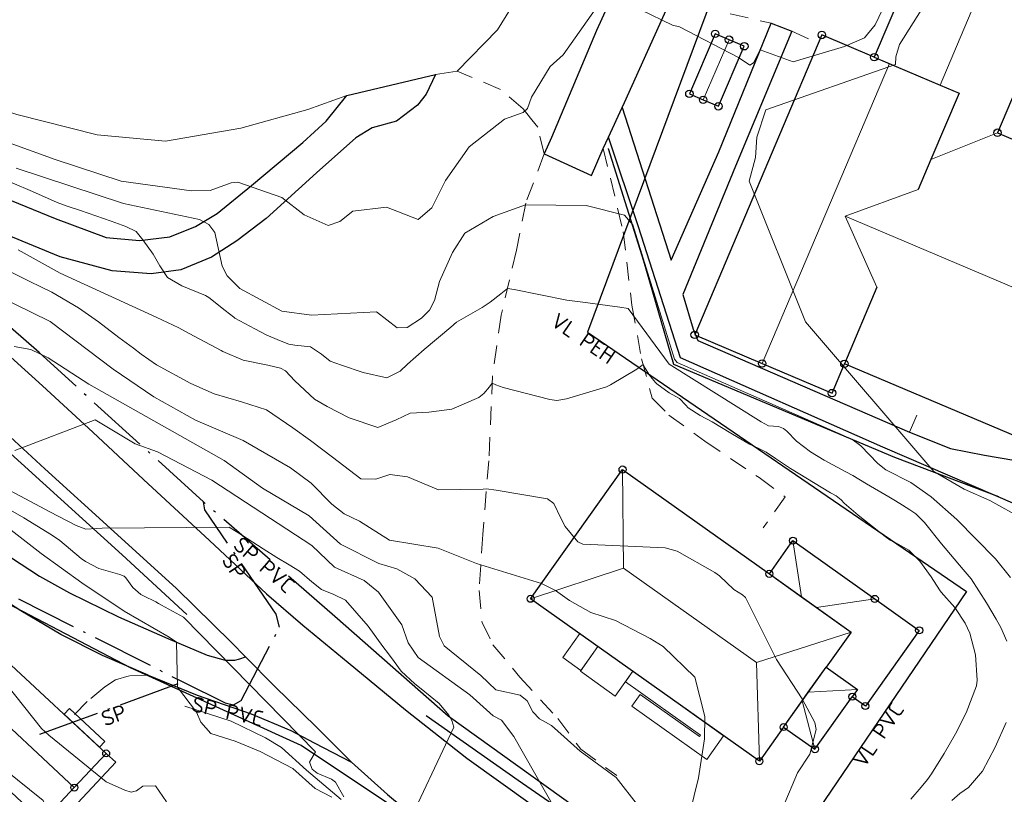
# Model space of a CAD drawing. Header units: metres. Extents: x 0 to 385757, y 0 to 6885278.
# Tile 91 of 108: x 309015 to 309095, y 6884233 to 6884296. Entities that reach past the tile are written whole.
import ezdxf

# ---------------------------------------------------------------- set-up
doc = ezdxf.new("R2010")
doc.units = ezdxf.units.M
doc.linetypes.add('Spillvann', pattern=[7, 5, -0.9, 0.2, -0.9])
doc.linetypes.add('STVEGKANT', pattern=[2.5, 1.5, -1])
for name, color, linetype in [('K--DI---', 7, 'Continuous'), ('K--DI---05009--TaksprangBunn', 9, 'Continuous'), ('K--DI---05014--Takkant-HUS_PRIKK', 8, 'Continuous'), ('K--DI---09111--KantUtsnitt', 9, 'Continuous'), ('K--DI---Gjerde', 9, 'Continuous'), ('K--DI---LednTraseseksjon-SP-Sosiinfo', 9, 'Continuous'), ('K--DI---LednTraseseksjon-VL-Sosiinfo', 9, 'Continuous'), ('K--DI---VegAnnenAvgrensning', 9, 'Continuous'), ('K--DI---VegFiktivGrense', 9, 'Continuous'), ('K--DI---VeggrøftÅpen', 153, 'Continuous')]:
    doc.layers.add(name, color=color, linetype=linetype)
for name, color, linetype, lineweight in [('K--DI---05051--TrappBygg-HUSDIV', 8, 'Continuous', 9), ('K--DI---05061--Veranda-HUSDIV', 8, 'Continuous', 9), ('K--DI---05080--Bygningslinje-HUSDIV', 8, 'Continuous', 9), ('K--DI---05081--Taksprang-HUSDIV', 8, 'Continuous', 9), ('K--DI---06002--MurLoddrett-STMUR', 8, 'STREK MED BDS208', 9), ('K--DI---06320--Idrettsanlegg-IDRETT', 8, 'Continuous', 9), ('K--DI---07007--AnnetVegarealAvgrensning-STVEGKANT', 252, 'STVEGKANT', 20), ('K--DI---07018--Vegdekkekant-VKANT', 250, 'Continuous', 25), ('K--DI---07521--Vegrekkverk-FENDERVERK', 8, 'Continuous', 30), ('K--DI---08000--LednTraseseksjon-Spillvann', 3, 'Spillvann', 25), ('K--DI---08000--LednTraseseksjon-SPP', 3, 'Spillvann-Pump', 25), ('K--DI---08000--LednTraseseksjon-Vann', 5, 'Continuous', 25), ('K--DI---Høydekurve-KURVE', 8, 'Continuous', 9), ('K--DI---Høydekurve-TKURVE', 7, 'Continuous', 20), ('K--DI---Mønelinje-HUSDIV', 8, 'Continuous', 9)]:
    doc.layers.add(name, color=color, linetype=linetype, lineweight=lineweight)
doc.layers.add('K--DI---HUS_PRIKK', color=7, linetype='Continuous', true_color=0x000000)
doc.styles.add('Focus CAT', font='isocpeur.ttf')
doc.linetypes.add('Spillvann-Pump', pattern='A,5,-1,[8,bds.shx,S=100,R=-90,X=-3.5,Y=0],0,-1', length=7)
doc.linetypes.add('STREK MED BDS208', pattern='A,3.5,[208,BDS.shx,S=128,R=0,X=0,Y=0]', length=3.5)

# ---------------------------------------------------------------- blocks, each defined once
blk = doc.blocks.new('BDS199')
at = {"layer": 'K--DI---'}
blk.add_circle((0, 0), 5, dxfattribs=at)

msp = doc.modelspace()

# ---------------------------------------------------------------- linework, layer by layer
at = {"layer": 'K--DI---05009--TaksprangBunn', "linetype": 'Continuous'}
for points in [[(309084.47, 6884293.41, 17.95), (309089.82, 6884291.14, 20.29), (309091.37, 6884290.49, 19.61), (309089.08, 6884285.07, 19.64), (309088.05, 6884282.64, 20.71)], [(309084.68, 6884274.69, 20.71), (309082.04, 6884268.45, 17.95)], [(309075.93, 6884251.36, 23.85), (309078.55, 6884249.49, 25.49), (309079.77, 6884248.63, 25.48), (309082.59, 6884246.62, 23.85), (309080.54, 6884243.75, 23.85), (309083.09, 6884241.94, 22.37), (309082.68, 6884241.36, 22.37)], [(309077.09, 6884238.89, 24.26), (309078.6, 6884241.01, 25.84), (309079.1, 6884241.72, 25.84), (309080.54, 6884243.75, 24.26)]]:
    msp.add_polyline3d(points, dxfattribs=at)
at = {"layer": 'K--DI---05014--Takkant-HUS_PRIKK', "flags": 128}
for points, elevation in [([(309088.12, 6884302.01), (309084.47, 6884293.41)], 17.95), ([(309098.82, 6884297.48), (309094.49, 6884287.26), (309102.26, 6884283.97)], 17.95), ([(309077.09, 6884238.89), (309075.12, 6884236.11), (309056.51, 6884249.33), (309063.99, 6884259.85), (309075.93, 6884251.36)], 26.23), ([(309077.09, 6884238.89), (309079.64, 6884237.08), (309082.68, 6884241.36)], 24.26)]:
    msp.add_lwpolyline(points, dxfattribs=dict(at, elevation=elevation))
at = {"layer": 'K--DI---05014--Takkant-HUS_PRIKK'}
for points in [[(309071.52, 6884295.31, 16.35), (309069.43, 6884290.43, 16.35), (309070.55, 6884289.94, 16.79), (309071.79, 6884289.41, 16.35), (309073.89, 6884294.3, 16.35), (309072.65, 6884294.83, 16.79), (309071.52, 6884295.31, 16.35)], [(309084.47, 6884293.41, 22.54), (309080.2, 6884295.22, 20.71), (309069.86, 6884270.81, 20.71), (309075.35, 6884268.48, 23.06), (309081.03, 6884266.07, 20.71), (309082.04, 6884268.45, 20.71)], [(309105.73, 6884282.5, 17.95), (309106.2, 6884282.3, 17.95), (309101.87, 6884272.09, 22.48), (309097.55, 6884261.88, 17.95), (309082.04, 6884268.45, 17.95)], [(309075.93, 6884251.36, 23.85), (309077.85, 6884254.06, 23.85), (309084.51, 6884249.32, 23.85), (309088.12, 6884246.76, 21.75), (309083.74, 6884240.6, 21.75), (309082.68, 6884241.36, 22.37)], [(309008.86, 6884238.89, 29.77), (309008.72, 6884238.74, 29.71), (309016.81, 6884231.2, 29.71), (309019.39, 6884233.96, 30.9), (309021.98, 6884236.74, 29.71), (309013.88, 6884244.28, 29.71), (309013.31, 6884243.66, 29.97)]]:
    msp.add_polyline3d(points, dxfattribs=at)
at = {"layer": 'K--DI---05051--TrappBygg-HUSDIV'}
for points in [[(309061.99, 6884245.44, 20.83), (309060.6, 6884243.49, 20.85), (309059.12, 6884244.54, 19.73), (309060.51, 6884246.49, 19.55), (309061.99, 6884245.44, 20.83)], [(309064.22, 6884242.58, 20.85), (309064.82, 6884243.43, 20.84), (309072.21, 6884238.18, 20.28), (309070.85, 6884236.26, 20.19), (309064.75, 6884240.59, 20.02), (309065.43, 6884241.54, 20.05), (309070.26, 6884238.11, 20.47), (309070.34, 6884238.23, 20.47), (309064.22, 6884242.58, 20.85)]]:
    msp.add_polyline3d(points, dxfattribs=at)
at = {"layer": 'K--DI---05061--Veranda-HUSDIV', "elevation": 27.92, "flags": 128}
for points in [[(309016.59, 6884229.4), (309022.76, 6884236.02), (309021.98, 6884236.74), (309019.39, 6884233.96), (309016.81, 6884231.2), (309008.72, 6884238.74), (309008.86, 6884238.89), (309007.21, 6884240.42), (309005.98, 6884239.09), (309011.73, 6884233.74), (309009.92, 6884231.8), (309010.9, 6884228.1), (309012.7, 6884226.43), (309015.99, 6884229.96), (309016.59, 6884229.4)], [(309018.55, 6884239.93), (309021.43, 6884237.26), (309021.87, 6884237.72), (309018.99, 6884240.4), (309018.55, 6884239.93)]]:
    msp.add_lwpolyline(points, dxfattribs=at)
at = {"layer": 'K--DI---05061--Veranda-HUSDIV'}
msp.add_polyline3d([(309061.99, 6884245.44, 20.83), (309064.82, 6884243.43, 20.84), (309063.39, 6884241.41, 20.86), (309060.56, 6884243.43, 20.86), (309061.99, 6884245.44, 20.83)], dxfattribs=at)
at = {"layer": 'K--DI---05080--Bygningslinje-HUSDIV'}
for points in [[(309094.49, 6884287.26, 17.95), (309089.08, 6884285.07, 19.64)], [(309088.05, 6884282.64, 20.71), (309082.1, 6884280.47, 22.48), (309084.68, 6884274.69, 20.71)], [(309056.51, 6884249.33, 26.23), (309064.07, 6884251.82, 29.1), (309063.99, 6884259.85, 26.23)], [(309078.55, 6884249.49, 25.49), (309077.85, 6884254.06, 23.85)], [(309079.77, 6884248.63, 25.48), (309084.51, 6884249.32, 23.85)], [(309075.12, 6884236.11, 26.23), (309074.88, 6884244.14, 29.1), (309082.59, 6884246.62, 26.23)], [(309079.1, 6884241.72, 25.84), (309083.09, 6884241.94, 24.26)], [(309078.6, 6884241.01, 25.84), (309079.64, 6884237.08, 24.26)]]:
    msp.add_polyline3d(points, dxfattribs=at)
at = {"layer": 'K--DI---05081--Taksprang-HUSDIV', "flags": 128}
for points, elevation in [([(309082.04, 6884268.45), (309084.68, 6884274.69)], 20.71), ([(309075.93, 6884251.36), (309082.59, 6884246.62), (309080.54, 6884243.75), (309077.09, 6884238.89)], 26.23), ([(309082.68, 6884241.36), (309083.09, 6884241.94), (309080.54, 6884243.75)], 24.26)]:
    msp.add_lwpolyline(points, dxfattribs=dict(at, elevation=elevation))
at = {"layer": 'K--DI---05081--Taksprang-HUSDIV'}
msp.add_polyline3d([(309084.47, 6884293.41, 22.54), (309085.7, 6884292.89, 23.06), (309089.82, 6884291.14, 21.36), (309091.37, 6884290.49, 20.71), (309089.08, 6884285.07, 20.71), (309088.05, 6884282.64, 20.71)], dxfattribs=at)
at = {"layer": 'K--DI---06002--MurLoddrett-STMUR'}
for points in [[(309086.11, 6884260.86, 14.67), (309075.67, 6884265.24, 15.68), (309068.14, 6884268.43, 16.03), (309065.7, 6884276.84, 15.62), (309062.82, 6884285.98, 14.63)], [(309041.1, 6884232.99, 24.01), (309038.28, 6884235.38, 24.18), (309036.24, 6884237.22, 24.16), (309034.94, 6884238.01, 24.15), (309032.16, 6884239.38, 24.03), (309028.39, 6884240.6, 23.99)]]:
    msp.add_polyline3d(points, dxfattribs=at)
at = {"layer": 'K--DI---06320--Idrettsanlegg-IDRETT', "elevation": 13.49, "flags": 128}
msp.add_lwpolyline([(309048.76, 6884292), (309050.54, 6884292.26)], dxfattribs=at)
at = {"layer": 'K--DI---06320--Idrettsanlegg-IDRETT'}
for points in [[(308983.5, 6884318.69, 13.49), (308984.93, 6884317.12, 13.52), (308987.25, 6884313.32, 13.54), (308989.83, 6884308.83, 13.58), (308992.57, 6884304.69, 13.58), (308994.7, 6884302.04, 13.62), (308999.36, 6884297.51, 13.6), (309004.09, 6884293.82, 13.63), (309009.88, 6884290.41, 13.65), (309014.71, 6884288.73, 13.65), (309021.26, 6884287.08, 13.65), (309026.82, 6884286.58, 13.64), (309032.94, 6884287.62, 13.73), (309038.39, 6884289.14, 13.72), (309041.55, 6884290.28, 13.7)], [(309050.54, 6884292.26, 13.49), (309053.81, 6884295.63, 13.75), (309060.72, 6884306.84, 13.81), (309064.43, 6884316.63, 13.74)]]:
    msp.add_polyline3d(points, dxfattribs=at)
at = {"layer": 'K--DI---07007--AnnetVegarealAvgrensning-STVEGKANT', "elevation": 13.94, "flags": 128}
msp.add_lwpolyline([(309077.76, 6884295.53), (309079.91, 6884294.53)], dxfattribs=at)
at = {"layer": 'K--DI---07007--AnnetVegarealAvgrensning-STVEGKANT'}
for points in [[(309067.9, 6884298.01, 13.9), (309070.3, 6884297.49, 13.89), (309076.07, 6884296.17, 13.93)], [(309057.62, 6884285.53, 14.6), (309057.09, 6884287.72, 14.18), (309056.62, 6884288.3, 14.16), (309055.89, 6884289.21, 13.95), (309054.06, 6884290.79, 13.67), (309050.54, 6884292.26, 13.49)], [(309062.42, 6884285.98, 14.49), (309064.04, 6884279.2, 15.14), (309064.75, 6884273.23, 15.94), (309065.54, 6884268.86, 16.93), (309066.4, 6884265.66, 17.41), (309067.76, 6884264.28, 17.56), (309070.69, 6884262.15, 17.86), (309075.09, 6884259.19, 17.99), (309077.22, 6884257.62, 17.93), (309075.42, 6884255.1, 17.87)], [(309057.62, 6884285.53, 14.6), (309056.11, 6884281.53, 14.98), (309055.35, 6884277.71, 15.6), (309054.11, 6884272.42, 16.27), (309053.41, 6884267.47, 16.94), (309053.11, 6884260.56, 17.63), (309052.61, 6884254.55, 18.61), (309052.33, 6884250, 19.35), (309052.56, 6884247.41, 19.48), (309053.44, 6884245.59, 19.6), (309055.63, 6884242.96, 19.7), (309058.72, 6884239.58, 19.76), (309060.6, 6884237.08, 19.97), (309063.51, 6884234.94, 19.98)], [(309087.33, 6884262.89, 14.07), (309088.31, 6884265.15, 14.06)], [(309025.4, 6884243.1, 24.19), (309023.85, 6884243.07, 24.37), (309022.75, 6884242.72, 24.42), (309021.88, 6884242.16, 24.43), (309020.44, 6884240.98, 24.45), (309019.01, 6884239.51, 24.51)]]:
    msp.add_polyline3d(points, dxfattribs=at)
at = {"layer": 'K--DI---07018--Vegdekkekant-VKANT'}
for points in [[(309063.97, 6884289.32, 14.39), (309064.16, 6884289.73, 14.38), (309067.9, 6884298.01, 13.9)], [(309063.97, 6884289.32, 14.39), (309067.95, 6884276.9, 14.46), (309071.83, 6884285.71, 14.26), (309076.07, 6884296.17, 13.93)], [(309077.76, 6884295.53, 13.94), (309073.17, 6884284.53, 14.26), (309068.9, 6884274.09, 14.34), (309069.72, 6884271.26, 14.28), (309069.89, 6884270.87, 14.26)], [(309013.02, 6884282.23, 16.84), (309017.83, 6884280.29, 16.93), (309021.97, 6884278.74, 16.74), (309024.68, 6884278.5, 16.35), (309027.17, 6884278.78, 15.82), (309029.24, 6884279.64, 15.38), (309031.01, 6884280.68, 14.89), (309033.79, 6884282.96, 14.26), (309037.97, 6884286.47, 13.75), (309039.87, 6884288.2, 13.7), (309041.55, 6884290.28, 13.7), (309048.76, 6884292, 13.49), (309048.02, 6884290.39, 13.51), (309047.31, 6884289.49, 13.53), (309045.59, 6884288.2, 13.68), (309043.61, 6884287.67, 13.67), (309042.29, 6884286.84, 13.69), (309039.09, 6884283.99, 13.81), (309034.99, 6884280.28, 14.39), (309032.6, 6884278.45, 14.81), (309030.54, 6884277.13, 15.22), (309028.06, 6884276.11, 15.69), (309025.64, 6884275.77, 16.12), (309022.47, 6884276.01, 16.53), (309018.25, 6884277.16, 16.83), (309013.91, 6884278.95, 16.78)], [(309062.85, 6884286.9, 14.47), (309063.97, 6884289.32, 14.39)], [(309062.42, 6884285.98, 14.49), (309062.85, 6884286.9, 14.47)], [(309121.5, 6884202.1, 12.32), (309121.06, 6884203.75, 12.59), (309120.66, 6884205.56, 12.7), (309120.36, 6884207.64, 12.88), (309120.15, 6884209.83, 12.96), (309120.11, 6884211.91, 12.87), (309120.29, 6884214.87, 12.78), (309120.55, 6884218.28, 12.56), (309120.84, 6884222.5, 12.34), (309120.83, 6884225.3, 12.02), (309120.23, 6884228.18, 12.07), (309119.43, 6884230.82, 12.18), (309117.63, 6884233.82, 12.46), (309115.29, 6884236.85, 12.77), (309112.68, 6884239.7, 12.98), (309108.57, 6884243.79, 13.07), (309105.47, 6884246.77, 13.17), (309101.91, 6884250.68, 13.36), (309099.65, 6884253.58, 13.74), (309097.88, 6884256.18, 13.85), (309085.17, 6884261.68, 13.85), (309068.7, 6884268.94, 13.98), (309065.29, 6884279.6, 14.25), (309062.85, 6884286.9, 14.47)], [(308991.93, 6884282.72, 17.81), (308994.06, 6884280.86, 18.12), (308998.63, 6884276.75, 18.84), (309003.17, 6884272.44, 19.26), (309007.59, 6884268.44, 20.12), (309012.37, 6884264.14, 20.84), (309016.99, 6884259.91, 21.3), (309022.59, 6884254.8, 22.04), (309027.7, 6884250.16, 22.59), (309032.15, 6884245.8, 23.3), (309033.32, 6884244.61, 23.29)], [(309012.16, 6884270.84, 20.34), (309016.79, 6884266.65, 20.88), (309020.9, 6884262.88, 21.42), (309025.02, 6884259.03, 22.06), (309030.39, 6884254.08, 22.74), (309035.02, 6884249.74, 23.1), (309037.99, 6884247.18, 23.12), (309041.68, 6884244.15, 22.94), (309046.32, 6884240.29, 22.8), (309051.32, 6884236.37, 21.94), (309056.67, 6884232.52, 21.35), (309062.42, 6884228.51, 20.6), (309067.81, 6884224.98, 19.85), (309072.35, 6884222.38, 19.25), (309076.34, 6884220.36, 18.52), (309080.98, 6884218.06, 17.7), (309086.62, 6884215.51, 16.99), (309092.71, 6884212.91, 15.85), (309099.39, 6884210.31, 15.07), (309106.56, 6884207.64, 14.03), (309113.9, 6884204.98, 13.07), (309120.58, 6884202.46, 12.39), (309121.5, 6884202.1, 12.32)], [(309069.89, 6884270.87, 14.26), (309070.1, 6884270.35, 14.23), (309087.33, 6884262.89, 14.07)], [(308986.62, 6884268.26, 25.31), (308991.93, 6884266.27, 25.33), (308996.98, 6884264.08, 25.33), (309000.25, 6884262.49, 25.3), (309003.7, 6884260.43, 25.19), (309008.03, 6884257.34, 25.15), (309011.38, 6884254.83, 24.97), (309014.28, 6884252.65, 24.91), (309016.56, 6884251.18, 24.82), (309019.01, 6884249.82, 24.76), (309022.97, 6884247.85, 24.31), (309027, 6884246.09, 24.08), (309030.19, 6884244.75, 23.73), (309031.66, 6884244.33, 23.61), (309032.44, 6884244.34, 23.5), (309032.86, 6884244.44, 23.44), (309033.32, 6884244.61, 23.29)], [(309025.4, 6884243.1, 24.19), (309029.37, 6884241.48, 23.88), (309033.77, 6884239.97, 23.58), (309037, 6884238.62, 23.14), (309038.9, 6884237.61, 23.14), (309041.93, 6884236.02, 22.85)], [(309041.93, 6884236.02, 22.85), (309044.87, 6884233.4, 22.53), (309047.24, 6884231.42, 21.92)]]:
    msp.add_polyline3d(points, dxfattribs=at)
at = {"layer": 'K--DI---07521--Vegrekkverk-FENDERVERK'}
msp.add_polyline3d([(309048.02, 6884239.82, 23.09), (309055.5, 6884234.56, 22.64), (309062.12, 6884229.97, 22.08), (309068.23, 6884225.72, 20.9)], dxfattribs=at)
at = {"layer": 'K--DI---08000--LednTraseseksjon-Spillvann'}
for points in [[(309029.9, 6884257.21), (309016.52, 6884269.36), (308992.09, 6884290.7), (308965.25, 6884314.91), (308941.57, 6884334.77)], [(309040.59, 6884247.89), (309029.9, 6884257.21)], [(309036.09, 6884247.02), (309035.8, 6884248.08), (309030.02, 6884256.57), (309029.9, 6884257.21)], [(309002.34, 6884255.63), (309028.21, 6884242.57), (309031.66, 6884240.85), (309032.34, 6884240.7), (309032.96, 6884241.04), (309036.09, 6884247.02)], [(309016.57, 6884238.3), (309028.21, 6884242.57)]]:
    msp.add_lwpolyline(points, dxfattribs=at)
at = {"layer": 'K--DI---08000--LednTraseseksjon-SPP'}
msp.add_polyline3d([(309128.34, 6884202.26, 0), (309113.48, 6884205.81, 0), (309073.71, 6884222.6, 0), (309049.8, 6884239.78, 0), (309040.59, 6884247.89, 22.07)], dxfattribs=at)
at = {"layer": 'K--DI---08000--LednTraseseksjon-Vann'}
for points in [[(309073.77, 6884305), (309061.15, 6884271.03), (309091.96, 6884249.92)], [(309060.75, 6884214.05), (309049.76, 6884229.45), (309037.83, 6884237.4), (309023.96, 6884243.7), (309001.13, 6884255.64), (308993.61, 6884259.16), (308971.31, 6884270.89), (308962.02, 6884270.2), (308949.4, 6884264.61), (308948.93, 6884264.99), (308948.73, 6884265.45), (308949.04, 6884266)], [(309091.96, 6884249.92), (309076.61, 6884227.31)]]:
    msp.add_lwpolyline(points, dxfattribs=at)
at = {"layer": 'K--DI---09111--KantUtsnitt', "linetype": 'Continuous'}
for points in [[(309064.75, 6884301.89, 13.98), (309061.88, 6884295.58, 14.17), (309058.21, 6884286.88, 14.54), (309057.62, 6884285.53, 14.6)], [(309063.97, 6884289.32, 14.39), (309064.16, 6884289.73, 14.38), (309067.9, 6884298.01, 13.9)], [(309063.97, 6884289.32, 14.39), (309067.95, 6884276.9, 14.46), (309071.83, 6884285.71, 14.26), (309076.07, 6884296.17, 13.93)], [(309077.76, 6884295.53, 13.94), (309073.17, 6884284.53, 14.26), (309068.9, 6884274.09, 14.34), (309069.72, 6884271.26, 14.28), (309069.89, 6884270.87, 14.26)], [(309076.07, 6884296.17, 13.93), (309077.76, 6884295.53, 13.94)], [(309013.02, 6884282.23, 16.84), (309017.83, 6884280.29, 16.93), (309021.97, 6884278.74, 16.74), (309024.68, 6884278.5, 16.35), (309027.17, 6884278.78, 15.82), (309029.24, 6884279.64, 15.38), (309031.01, 6884280.68, 14.89), (309033.79, 6884282.96, 14.26), (309037.97, 6884286.47, 13.75), (309039.87, 6884288.2, 13.7), (309041.55, 6884290.28, 13.7), (309048.76, 6884292, 13.49), (309048.02, 6884290.39, 13.51), (309047.31, 6884289.49, 13.53), (309045.59, 6884288.2, 13.68), (309043.61, 6884287.67, 13.67), (309042.29, 6884286.84, 13.69), (309039.09, 6884283.99, 13.81), (309034.99, 6884280.28, 14.39), (309032.6, 6884278.45, 14.81), (309030.54, 6884277.13, 15.22), (309028.06, 6884276.11, 15.69), (309025.64, 6884275.77, 16.12), (309022.47, 6884276.01, 16.53), (309018.25, 6884277.16, 16.83), (309013.91, 6884278.95, 16.78)], [(309062.85, 6884286.9, 14.47), (309063.97, 6884289.32, 14.39)], [(309062.42, 6884285.98, 14.49), (309062.85, 6884286.9, 14.47)], [(309121.5, 6884202.1, 12.32), (309121.06, 6884203.75, 12.59), (309120.66, 6884205.56, 12.7), (309120.36, 6884207.64, 12.88), (309120.15, 6884209.83, 12.96), (309120.11, 6884211.91, 12.87), (309120.29, 6884214.87, 12.78), (309120.55, 6884218.28, 12.56), (309120.84, 6884222.5, 12.34), (309120.83, 6884225.3, 12.02), (309120.23, 6884228.18, 12.07), (309119.43, 6884230.82, 12.18), (309117.63, 6884233.82, 12.46), (309115.29, 6884236.85, 12.77), (309112.68, 6884239.7, 12.98), (309108.57, 6884243.79, 13.07), (309105.47, 6884246.77, 13.17), (309101.91, 6884250.68, 13.36), (309099.65, 6884253.58, 13.74), (309097.88, 6884256.18, 13.85), (309085.17, 6884261.68, 13.85), (309068.7, 6884268.94, 13.98), (309065.29, 6884279.6, 14.25), (309062.85, 6884286.9, 14.47)], [(309057.62, 6884285.53, 14.6), (309061.45, 6884283.79, 14.77), (309062.42, 6884285.98, 14.49)], [(308991.93, 6884282.72, 17.81), (308994.06, 6884280.86, 18.12), (308998.63, 6884276.75, 18.84), (309003.17, 6884272.44, 19.26), (309007.59, 6884268.44, 20.12), (309012.37, 6884264.14, 20.84), (309016.99, 6884259.91, 21.3), (309022.59, 6884254.8, 22.04), (309027.7, 6884250.16, 22.59), (309032.15, 6884245.8, 23.3), (309033.32, 6884244.61, 23.29)], [(309012.16, 6884270.84, 20.34), (309016.79, 6884266.65, 20.88), (309020.9, 6884262.88, 21.42), (309025.02, 6884259.03, 22.06), (309030.39, 6884254.08, 22.74), (309035.02, 6884249.74, 23.1), (309037.99, 6884247.18, 23.12), (309041.68, 6884244.15, 22.94), (309046.32, 6884240.29, 22.8), (309051.32, 6884236.37, 21.94), (309056.67, 6884232.52, 21.35), (309062.42, 6884228.51, 20.6), (309067.81, 6884224.98, 19.85), (309072.35, 6884222.38, 19.25), (309076.34, 6884220.36, 18.52), (309080.98, 6884218.06, 17.7), (309086.62, 6884215.51, 16.99), (309092.71, 6884212.91, 15.85), (309099.39, 6884210.31, 15.07), (309106.56, 6884207.64, 14.03), (309113.9, 6884204.98, 13.07), (309120.58, 6884202.46, 12.39), (309121.5, 6884202.1, 12.32)], [(309069.89, 6884270.87, 14.26), (309070.1, 6884270.35, 14.23), (309087.33, 6884262.89, 14.07)], [(309025.4, 6884243.1, 24.19), (309021.67, 6884244.71, 24.36), (309018.3, 6884246.42, 24.64), (309015.03, 6884248.36, 24.73), (309012.09, 6884250.25, 25.01), (309008.2, 6884253.04, 25.12), (309004.45, 6884255.88, 25.28), (309001.66, 6884257.74, 25.37), (308999.08, 6884259.15, 25.37), (308996.12, 6884260.55, 25.42), (308991.82, 6884262.37, 25.54), (308985.78, 6884264.66, 25.59), (308986.62, 6884268.26, 25.31)], [(308986.62, 6884268.26, 25.31), (308991.93, 6884266.27, 25.33), (308996.98, 6884264.08, 25.33), (309000.25, 6884262.49, 25.3), (309003.7, 6884260.43, 25.19), (309008.03, 6884257.34, 25.15), (309011.38, 6884254.83, 24.97), (309014.28, 6884252.65, 24.91), (309016.56, 6884251.18, 24.82), (309019.01, 6884249.82, 24.76), (309022.97, 6884247.85, 24.31), (309027, 6884246.09, 24.08), (309030.19, 6884244.75, 23.73), (309031.66, 6884244.33, 23.61), (309032.44, 6884244.34, 23.5), (309032.86, 6884244.44, 23.44), (309033.32, 6884244.61, 23.29)], [(309087.33, 6884262.89, 14.07), (309090.68, 6884261.57, 14.06), (309093.44, 6884261.01, 14.06), (309095.81, 6884260.61, 13.92)], [(309033.32, 6884244.61, 23.29), (309035.67, 6884242.23, 23.29), (309039.08, 6884238.89, 23.23), (309041.93, 6884236.02, 22.85)], [(309025.4, 6884243.1, 24.19), (309029.37, 6884241.48, 23.88), (309033.77, 6884239.97, 23.58), (309037, 6884238.62, 23.14), (309038.9, 6884237.61, 23.14), (309041.93, 6884236.02, 22.85)], [(309041.93, 6884236.02, 22.85), (309044.87, 6884233.4, 22.53), (309047.24, 6884231.42, 21.92)]]:
    msp.add_polyline3d(points, dxfattribs=at)
at = {"layer": 'K--DI---Gjerde', "linetype": 'Continuous'}
msp.add_polyline3d([(309062.82, 6884285.98, 15.83), (309065.7, 6884276.84, 16.82), (309068.14, 6884268.43, 17.23), (309075.67, 6884265.24, 16.88), (309086.11, 6884260.86, 15.87), (309094.58, 6884257.64, 15.35)], dxfattribs=at)
at = {"layer": 'K--DI---Høydekurve-KURVE', "flags": 128}
for points, elevation in [([(309062.9, 6884298.55), (309068.04, 6884296.02), (309068.63, 6884295.88), (309073.42, 6884293.39), (309074.34, 6884292.76), (309074.63, 6884292.94), (309075.19, 6884294), (309077.86, 6884293.04), (309082.05, 6884294.28), (309083.66, 6884294.99), (309084.53, 6884296.05), (309086.84, 6884300.9)], 14), ([(309090.63, 6884301), (309086.53, 6884294.43), (309086.21, 6884293.44), (309086.2, 6884292.82), (309075.65, 6884289.11), (309074.92, 6884286.9), (309074.81, 6884285.23), (309074.28, 6884283.31), (309078.88, 6884271.88), (309089.32, 6884259.68), (309091.77, 6884258.24), (309093.87, 6884257.33), (309096.61, 6884255.8)], 14), ([(309014.09, 6884286.45), (309017.84, 6884285.09), (309023.2, 6884283.33), (309028.92, 6884282.53), (309030.45, 6884282.55), (309032.15, 6884283.18), (309032.68, 6884283.23), (309036.26, 6884281.99), (309038.08, 6884280.57), (309040.04, 6884279.72), (309040.98, 6884280.04), (309042.06, 6884280.88), (309044.78, 6884281.21), (309047.37, 6884280.21), (309048.47, 6884281.15), (309049.59, 6884283.37), (309051.51, 6884286.12), (309054.39, 6884288.36), (309055.89, 6884288.9), (309056.25, 6884289.24), (309056.59, 6884290.15), (309058.11, 6884292.66), (309059.17, 6884293.59), (309061.77, 6884297.29)], 14), ([(309014.34, 6884283.18), (309016, 6884282.48), (309017.99, 6884281.58), (309018.8, 6884281.28), (309019.88, 6884280.94), (309022.39, 6884280.06), (309023.59, 6884279.64), (309024.41, 6884279.22), (309024.97, 6884278.54), (309025.79, 6884277.37), (309026.34, 6884276.43), (309026.98, 6884275.49), (309028.14, 6884274.8), (309030.06, 6884274.01), (309030.32, 6884273.86), (309031.67, 6884272.79), (309032.36, 6884272.24), (309032.46, 6884272.18), (309034.08, 6884271.3), (309035, 6884270.81), (309036.07, 6884270.34), (309036.84, 6884270.04), (309037.32, 6884269.96), (309038.6, 6884269.83), (309039.5, 6884269.24), (309040.21, 6884268.66), (309041.13, 6884268.33), (309042.88, 6884267.75), (309044.81, 6884267.31), (309045.91, 6884267.85), (309046.49, 6884268.42), (309047.85, 6884269.61), (309050.01, 6884271.44), (309050.49, 6884271.83), (309052.57, 6884273.04), (309053.23, 6884273.46), (309054.08, 6884274.15), (309054.62, 6884274.58), (309055.18, 6884274.49), (309059.46, 6884273.64), (309060.77, 6884273.46), (309063.77, 6884273.05), (309064.44, 6884272.95), (309067.79, 6884268.41), (309075.27, 6884263.72), (309075.85, 6884263.41), (309076.67, 6884263.34), (309077.08, 6884263.19), (309077.34, 6884262.96), (309078.15, 6884262.16), (309079.29, 6884261.28), (309080.38, 6884260.61), (309082.16, 6884259.65), (309082.71, 6884259.35), (309083.83, 6884258.69), (309085.65, 6884257.63), (309086.19, 6884257.31), (309086.76, 6884256.95), (309087.37, 6884256.56), (309087.84, 6884256.23), (309088.54, 6884255.55), (309089.94, 6884253.81), (309091.71, 6884251.7), (309092.34, 6884250.94), (309093.59, 6884249.01), (309094.37, 6884247.66), (309094.77, 6884247), (309095.26, 6884245.87)], 16), ([(309014.82, 6884277.73), (309018.25, 6884275.83), (309026.05, 6884272.25)], 17), ([(309012.74, 6884276.66), (309015.71, 6884275.18), (309016.72, 6884274.69), (309017.56, 6884274.27), (309019.73, 6884273), (309021.35, 6884271.86), (309023.02, 6884270.6), (309024.21, 6884269.73), (309024.82, 6884269.25), (309026.07, 6884268.37), (309028.88, 6884266.86), (309030.76, 6884266), (309032.99, 6884265.37), (309035.01, 6884264.7), (309037.17, 6884263.23), (309038.59, 6884262.22), (309040.4, 6884260.86), (309042.71, 6884259.09), (309043.91, 6884259.07), (309045.07, 6884259.45), (309046.5, 6884259.26), (309049.02, 6884258.2), (309052.64, 6884258.26), (309052.93, 6884258.29), (309053.7, 6884258.16), (309057.87, 6884257.46), (309058.41, 6884257.08), (309058.97, 6884255.9), (309059.31, 6884255.22), (309060.35, 6884253.97), (309060.77, 6884253.77), (309067.46, 6884253.48), (309068.44, 6884253.21), (309071.49, 6884251.48), (309071.88, 6884251.2), (309073.04, 6884250.09), (309073.75, 6884249.64), (309073.98, 6884249.43), (309076.52, 6884244.4), (309078.59, 6884241.18), (309079.64, 6884239.27), (309079.75, 6884238.7), (309079.22, 6884236.69), (309078.22, 6884235.16), (309077.05, 6884232.39)], 18), ([(309010.09, 6884275.48), (309017.43, 6884271.9), (309022.54, 6884268.02), (309025.86, 6884265.76), (309029.24, 6884263.86), (309033.12, 6884262.22), (309036.97, 6884260), (309038.66, 6884258.75), (309040.33, 6884257.02), (309041.33, 6884256.25), (309042.6, 6884255.65), (309045.03, 6884254.09), (309048.98, 6884253.45), (309052.11, 6884252.2), (309057.39, 6884250.57), (309058.54, 6884250.01), (309059.67, 6884249.18), (309061.41, 6884248.22), (309063.41, 6884247.56), (309066.24, 6884246.1), (309067.29, 6884245.44), (309069.86, 6884242.94), (309070.69, 6884239.74), (309070.66, 6884237.92), (309070.17, 6884234.76), (309069.46, 6884231.88)], 19), ([(309026.05, 6884272.25), (309026.06, 6884272.25), (309027.88, 6884271.39), (309028.73, 6884270.91), (309031.34, 6884269.53), (309031.46, 6884269.46), (309033.13, 6884268.76), (309035.14, 6884268.33), (309036.17, 6884268.1), (309036.58, 6884267.87), (309037.32, 6884267.08), (309038.92, 6884265.58), (309039.96, 6884264.99), (309041.75, 6884264.05), (309044.08, 6884263.27), (309045.58, 6884263.9), (309046.72, 6884264.44), (309048.24, 6884264.51), (309050.11, 6884264.76), (309052.31, 6884265.72), (309052.71, 6884266.04), (309053.16, 6884266.59), (309053.39, 6884266.88), (309053.68, 6884266.74), (309054.28, 6884266.53), (309058.06, 6884265.54), (309058.63, 6884265.47), (309059.44, 6884265.59), (309062.67, 6884266.59), (309063.01, 6884266.73), (309065.15, 6884268.01), (309065.67, 6884268.39), (309065.83, 6884268.11), (309066.13, 6884267.62), (309066.27, 6884267.42), (309066.66, 6884266.94), (309066.78, 6884266.81), (309067.77, 6884266.1), (309068.61, 6884265.62), (309069.15, 6884265.09), (309069.33, 6884264.88), (309070.3, 6884264.24), (309071.29, 6884263.74), (309072.79, 6884262.82), (309074.32, 6884261.92), (309075.03, 6884261.58), (309075.68, 6884261.25), (309076.43, 6884260.75), (309077.64, 6884259.93), (309080.91, 6884257.95), (309081.38, 6884257.7), (309081.78, 6884257.39), (309082.03, 6884257.1), (309083.16, 6884256.13), (309085.36, 6884254.39), (309085.76, 6884254.09), (309086.23, 6884253.87), (309087.29, 6884253.29), (309088.16, 6884252.39), (309089.1, 6884251.11), (309089.76, 6884250.07), (309089.91, 6884249.88), (309091.01, 6884248.61), (309091.86, 6884247.35), (309092.23, 6884246.54), (309092.69, 6884244.76), (309092.84, 6884242.71), (309092.77, 6884242.25), (309091.93, 6884240.05), (309091.08, 6884238.35), (309090.16, 6884236.75), (309089.13, 6884235.07), (309088.8, 6884234.61), (309088.29, 6884233.99), (309087.45, 6884233.03)], 17), ([(309014.55, 6884261.4), (309021.08, 6884263.9), (309024.33, 6884261.93), (309026.16, 6884261.28), (309030.58, 6884258.99), (309038.7, 6884253.66), (309040.55, 6884251.9), (309042.98, 6884250.83), (309044.13, 6884249.86), (309046.02, 6884247.2), (309046.55, 6884245.75), (309047.36, 6884244.56), (309051.57, 6884241.5), (309053.47, 6884239.79), (309054.14, 6884239.46), (309055.15, 6884238.12), (309059.39, 6884230.63)], 21), ([(309012.02, 6884259.26), (309016.64, 6884256.81), (309017.41, 6884256.41), (309019.53, 6884255.3), (309020.33, 6884255), (309021.65, 6884255.07), (309031.98, 6884255.16), (309032.99, 6884254.54), (309034.75, 6884253.4), (309035.87, 6884252.69), (309036.86, 6884252.09), (309037.7, 6884251.57), (309038.72, 6884250.71), (309039.49, 6884250.09), (309040.51, 6884249.68), (309041.46, 6884249.21), (309043.3, 6884247.1), (309044.49, 6884245.44), (309044.95, 6884244.86), (309045.41, 6884244.22), (309045.97, 6884243.45), (309047.08, 6884242.4), (309047.6, 6884242), (309049.07, 6884240.8), (309049.86, 6884239.86), (309050.09, 6884239.42), (309050.25, 6884238.89), (309046.22, 6884230.32)], 22), ([(309012.56, 6884257.45), (309015.27, 6884255.92), (309017.53, 6884254.53), (309018.22, 6884254.07), (309019.07, 6884253.35), (309019.94, 6884252.6), (309020.29, 6884252.35), (309021.37, 6884251.8), (309023.09, 6884251.3), (309023.45, 6884251.17), (309023.59, 6884251.04), (309024.16, 6884250.25), (309024.81, 6884249.69), (309025.03, 6884249.57), (309026.01, 6884249.07), (309026.24, 6884248.94), (309026.47, 6884248.81), (309028.26, 6884247.82), (309039.01, 6884236.88), (309038.53, 6884236.04), (309038.75, 6884235.47), (309039.15, 6884235.14), (309040.32, 6884234.66), (309040.65, 6884234.4), (309041.32, 6884233.21)], 23), ([(309014, 6884255.09), (309016.7, 6884253.01), (309020, 6884250.63), (309023.44, 6884248.31), (309027.1, 6884246.2), (309027.71, 6884245.8), (309027.78, 6884242.13), (309029.32, 6884240.11), (309029.67, 6884239.29), (309030.5, 6884238.36), (309032.47, 6884237.74), (309034.5, 6884236.9), (309037.16, 6884235.52), (309038.99, 6884233.88), (309040.34, 6884233.19)], 24), ([(309095.19, 6884239.25), (309094.3, 6884237.25), (309093.26, 6884235.31), (309092.14, 6884233.96), (309091.44, 6884233.48), (309090.78, 6884232.91)], 16), ([(309013.66, 6884235.48), (309016.85, 6884232.9), (309017.74, 6884230.66), (309018.15, 6884227.92), (309018.67, 6884226.59), (309018.92, 6884224.17), (309019.08, 6884223.19), (309019.14, 6884222.1), (309018.58, 6884221.11), (309017.42, 6884219.67), (309015.83, 6884217.47), (309015.31, 6884216.25), (309014.75, 6884215.36)], 26)]:
    msp.add_lwpolyline(points, dxfattribs=dict(at, elevation=elevation))
at = {"layer": 'K--DI---Høydekurve-TKURVE', "flags": 128}
for points, elevation in [([(309014.66, 6884284.37), (309023.39, 6884281.5), (309029.57, 6884280.19), (309030.34, 6884279.8), (309030.83, 6884279.13), (309031.43, 6884276.4), (309031.81, 6884275.62), (309032.86, 6884274.58), (309036.26, 6884272.75), (309038.68, 6884272.4), (309043.98, 6884272.68), (309045.66, 6884271.38), (309046.48, 6884271.4), (309047.62, 6884272.16), (309048.29, 6884272.81), (309048.7, 6884273.6), (309049.11, 6884275.16), (309050.16, 6884277.51), (309051.16, 6884279.09), (309053.46, 6884280.44), (309056.08, 6884281.4), (309061.02, 6884281.35), (309064.15, 6884280.55), (309064.83, 6884279.76), (309068.21, 6884268.84), (309068.43, 6884268.55), (309082.63, 6884262.33), (309083.37, 6884261.78), (309084.76, 6884260.34), (309085.4, 6884259.82), (309087.43, 6884258.8), (309089.09, 6884257.62), (309091.19, 6884255.78), (309094.33, 6884252.58), (309095.55, 6884251.07)], 15), ([(309014.5, 6884269.87), (309015.86, 6884269.63), (309017.26, 6884268.95), (309020.57, 6884266.79), (309031.59, 6884260.57), (309034.71, 6884258.33), (309038.49, 6884256.09), (309041.03, 6884253.77), (309044.17, 6884252.19), (309045.63, 6884251.76), (309047.09, 6884250.95), (309048.5, 6884249.46), (309049.09, 6884246.26), (309049.47, 6884245.51), (309052.47, 6884243.08), (309053.67, 6884241.93), (309055.66, 6884241.49), (309056.23, 6884241.03), (309056.69, 6884240.13), (309057.24, 6884239.55), (309058.22, 6884239.01), (309060.53, 6884236.93), (309063.46, 6884234.78), (309065.28, 6884232.45)], 20), ([(309013.89, 6884242.32), (309016.73, 6884238.77), (309017.32, 6884238.24), (309019.34, 6884236.57), (309021.99, 6884234.43), (309023.5, 6884233.75), (309024.01, 6884233.6), (309024.46, 6884233.7), (309024.96, 6884234.09), (309026, 6884234.11), (309026.9, 6884232.79)], 25)]:
    msp.add_lwpolyline(points, dxfattribs=dict(at, elevation=elevation))
at = {"layer": 'K--DI---Mønelinje-HUSDIV', "flags": 128}
for points, elevation in [([(309093.46, 6884299.75), (309089.82, 6884291.14)], 20.29), ([(309070.55, 6884289.94), (309072.65, 6884294.83)], 16.79), ([(309085.7, 6884292.89), (309075.35, 6884268.48)], 23.06), ([(309082.1, 6884280.47), (309101.87, 6884272.09)], 22.48), ([(309074.88, 6884244.14), (309064.07, 6884251.82)], 29.1), ([(309019.39, 6884233.96), (309011.29, 6884241.5)], 30.9)]:
    msp.add_lwpolyline(points, dxfattribs=dict(at, elevation=elevation))
at = {"layer": 'K--DI---VegAnnenAvgrensning', "linetype": 'Continuous'}
for points in [[(309064.75, 6884301.89, 13.98), (309061.88, 6884295.58, 14.17), (309058.21, 6884286.88, 14.54), (309057.62, 6884285.53, 14.6)], [(309076.07, 6884296.17, 13.93), (309077.76, 6884295.53, 13.94)], [(309057.62, 6884285.53, 14.6), (309061.45, 6884283.79, 14.77), (309062.42, 6884285.98, 14.49)], [(309025.4, 6884243.1, 24.19), (309021.67, 6884244.71, 24.36), (309018.3, 6884246.42, 24.64), (309015.03, 6884248.36, 24.73), (309012.09, 6884250.25, 25.01), (309008.2, 6884253.04, 25.12), (309004.45, 6884255.88, 25.28), (309001.66, 6884257.74, 25.37), (308999.08, 6884259.15, 25.37), (308996.12, 6884260.55, 25.42), (308991.82, 6884262.37, 25.54), (308985.78, 6884264.66, 25.59), (308986.62, 6884268.26, 25.31)], [(309087.33, 6884262.89, 14.07), (309090.68, 6884261.57, 14.06), (309093.44, 6884261.01, 14.06), (309095.81, 6884260.61, 13.92)]]:
    msp.add_polyline3d(points, dxfattribs=at)
at = {"layer": 'K--DI---VegFiktivGrense', "linetype": 'Continuous'}
msp.add_polyline3d([(309033.32, 6884244.61, 23.29), (309035.67, 6884242.23, 23.29), (309039.08, 6884238.89, 23.23), (309041.93, 6884236.02, 22.85)], dxfattribs=at)
at = {"layer": 'K--DI---VeggrøftÅpen', "linetype": 'Continuous'}
msp.add_polyline3d([(309028.54, 6884248.06, 22.59), (309023.28, 6884252.9, 21.95), (309011.8, 6884263.29, 20.48), (309003.29, 6884271.15, 19.17), (308996.94, 6884276.94, 18.37), (308990.57, 6884282.02, 17.55)], dxfattribs=at)

# ---------------------------------------------------------------- block references
at = {"layer": 'K--DI---HUS_PRIKK', "linetype": 'Continuous'}
for p, xscale, yscale, rotation in [((309071.52, 6884295.31, 16.35), 0.06093221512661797, 0.06093221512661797, 246.8155810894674), ((309071.52, 6884295.31, 16.35), 0.06093221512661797, 0.06093221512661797, 246.8155810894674), ((309080.2, 6884295.22, 20.71), 0.06102950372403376, 0.06102950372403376, 247.0426355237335), ((309072.65, 6884294.83, 16.79), 0.06100479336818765, 0.06100479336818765, 156.9852455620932), ((309073.89, 6884294.3, 16.35), 0.06094995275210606, 0.06094995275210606, 156.8571989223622), ((309084.47, 6884293.41, 22.54), 0.06102341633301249, 0.06102341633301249, 157.0285150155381), ((309084.47, 6884293.41, 17.95), 0.06101231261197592, 0.06101231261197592, 247.0027290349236), ((309069.43, 6884290.43, 16.35), 0.06074521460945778, 0.06074521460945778, 336.3706222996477), ((309070.55, 6884289.94, 16.79), 0.06094995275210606, 0.06094995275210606, 336.8571989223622), ((309071.79, 6884289.41, 16.35), 0.06090816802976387, 0.06090816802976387, 66.75899958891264), ((309094.49, 6884287.26, 17.95), 0.06103313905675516, 0.06103313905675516, 337.0510627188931), ((309069.86, 6884270.81, 20.71), 0.06101253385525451, 0.06101253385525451, 337.0032431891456), ((309075.35, 6884268.48, 23.06), 0.06101487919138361, 0.06101487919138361, 337.0086927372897), ((309082.04, 6884268.45, 17.95), 0.06102948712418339, 0.06102948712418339, 157.0425970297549), ((309082.04, 6884268.45, 20.71), 0.0610133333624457, 0.0610133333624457, 67.0051010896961), ((309081.03, 6884266.07, 20.71), 0.0610133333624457, 0.0610133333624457, 67.0051010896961), ((309063.99, 6884259.85, 26.23), 0.05736945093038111, 0.05736945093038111, 324.5850694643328), ((309077.85, 6884254.06, 23.85), 0.05736523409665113, 0.05736523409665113, 324.5600964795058), ((309075.93, 6884251.36, 23.85), 0.05736909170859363, 0.05736909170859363, 54.5829447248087), ((309075.93, 6884251.36, 26.23), 0.05736945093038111, 0.05736945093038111, 324.5850694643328), ((309056.51, 6884249.33, 26.23), 0.05736963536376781, 0.05736963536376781, 54.58616015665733), ((309084.51, 6884249.32, 23.85), 0.0573818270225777, 0.0573818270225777, 324.6579729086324), ((309088.12, 6884246.76, 21.75), 0.0573695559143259, 0.0573695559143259, 234.5856903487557), ((309082.68, 6884241.36, 22.37), 0.05733189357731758, 0.05733189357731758, 144.3601908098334), ((309082.68, 6884241.36, 24.26), 0.05737444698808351, 0.05737444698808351, 54.61456927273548), ((309083.74, 6884240.6, 21.75), 0.05733189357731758, 0.05733189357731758, 144.3601908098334), ((309077.09, 6884238.89, 24.26), 0.05737752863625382, 0.05737752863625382, 324.6327180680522), ((309077.09, 6884238.89, 26.23), 0.05738513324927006, 0.05738513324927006, 234.6773514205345), ((309021.98, 6884236.74, 29.71), 0.05660479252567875, 0.05660479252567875, 137.0506352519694), ((309079.64, 6884237.08, 24.26), 0.05737444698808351, 0.05737444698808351, 54.61456927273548), ((309075.12, 6884236.11, 26.23), 0.05737386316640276, 0.05737386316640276, 144.6111269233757), ((309019.39, 6884233.96, 30.9), 0.05660393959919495, 0.05660393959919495, 47.02637967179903)]:
    msp.add_blockref('BDS199', p, dxfattribs=dict(at, xscale=xscale, yscale=yscale, rotation=rotation))

# ---------------------------------------------------------------- texts
at = {"layer": 'K--DI---LednTraseseksjon-SP-Sosiinfo', "linetype": 'Continuous', "char_height": 1.25, "attachment_point": 2, "style": 'Focus CAT'}
for s, insert, rotation in [('SP PVC', (309035.245, 6884252.55), 318.916687), ('SP', (309032.91, 6884252.325), 304.247071), ('SP PVC', (309032, 6884240.775), 347.560438), ('SP', (309022.39, 6884240.435), 20.144981)]:
    msp.add_mtext(s, dxfattribs=dict(at, insert=insert, rotation=rotation))
at = {"layer": 'K--DI---LednTraseseksjon-VL-Sosiinfo', "linetype": 'Continuous', "char_height": 1.25, "attachment_point": 2, "style": 'Focus CAT'}
for s, insert, rotation in [('VL PEH', (309061.15, 6884271.03), 325.582339), ('VL PVC', (309084.285, 6884238.615), 55.827294)]:
    msp.add_mtext(s, dxfattribs=dict(at, insert=insert, rotation=rotation))

doc.saveas('drawing.dxf')
